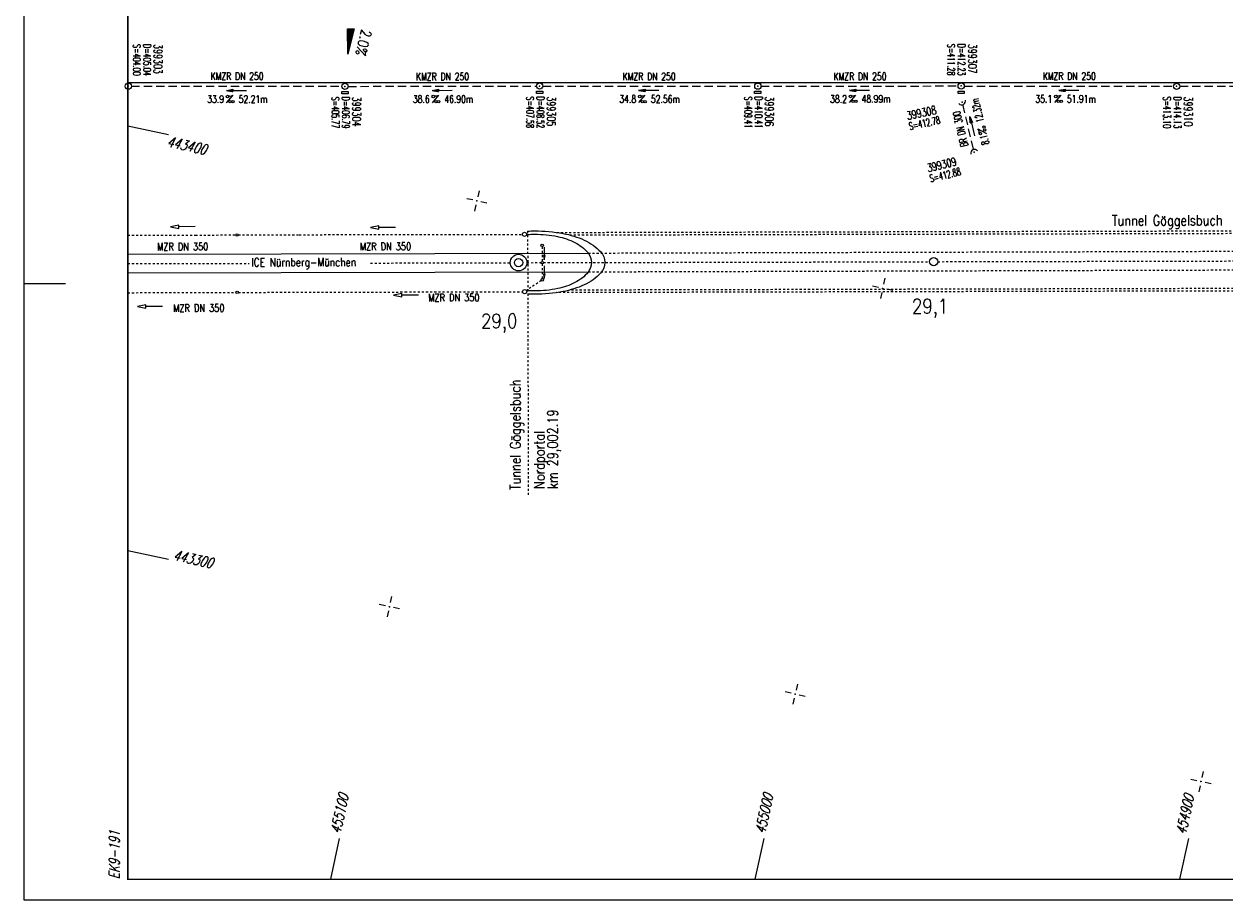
# Model space of a CAD drawing. Extents: x 0 to 1135, y 0 to 420.
# Tile 1 of 32: x 0 to 289, y 0 to 211. Entities that reach past the tile are written whole.
import ezdxf
from ezdxf.enums import TextEntityAlignment as Align

# ---------------------------------------------------------------- set-up
doc = ezdxf.new("R2010")
doc.units = 0
doc.header["$LTSCALE"] = 2
doc.header["$MEASUREMENT"] = 0
for name, pattern in [('ACAD_ISO03W100', [0.5, 0.25, -0.25]), ('ACAD_ISO05W100', [0.5, 0.25, -0.25]), ('AUSGEZOGEN', [0]), ('GESTRICH-X2', [1.5, 1, -0.5]), ('PUNKTX2', [0.5, 0.25, -0.25])]:
    doc.linetypes.add(name, pattern=pattern)
doc.layers.get('0').update_dxf_attribs({"linetype": 'AUSGEZOGEN'})
for name, color, linetype in [('Bahnachse', 7, 'CONTINUOUS'), ('Beschriftung', 15, 'CONTINUOUS'), ('FBR', 8, 'CONTINUOUS'), ('GEF', 1, 'AUSGEZOGEN'), ('Gleisachsen', 7, 'CONTINUOUS'), ('KANAL', 7, 'GESTRICH-X2'), ('NETZ', 250, 'CONTINUOUS'), ('PFEIL', 7, 'CONTINUOUS'), ('RAHMEN', 250, 'AUSGEZOGEN'), ('SCHACHTNR', 6, 'CONTINUOUS'), ('SCHRIFT', 7, 'CONTINUOUS'), ('SCHSYMBOL', 7, 'CONTINUOUS'), ('TEXTO', 4, 'CONTINUOUS'), ('TEXTU', 4, 'CONTINUOUS'), ('Tiefenentwaesserung', 15, 'CONTINUOUS'), ('TUNNEL', 15, 'CONTINUOUS')]:
    doc.layers.add(name, color=color, linetype=linetype)
doc.styles.add('ROMANS', font='romans.shx', dxfattribs={"width": 0.8})

# ---------------------------------------------------------------- blocks, each defined once
blk = doc.blocks.new('IKR')
at = {"color": 0}
for p, q in [((-2.5, 0), (-1, 0)), ((0, 1), (0, 2.5)), ((1, 0), (2.5, 0)), ((0, -2.5), (0, -1))]:
    blk.add_line(p, q, dxfattribs=at)
blk.add_circle((0, 0), 0.05, dxfattribs=at)
blk.add_point((0, 0), dxfattribs=at)
blk = doc.blocks.new('GST')
at = {"color": 0}
blk.add_circle((0, 0), 0.75, dxfattribs=at)
blk.add_point((0, 0), dxfattribs=at)
blk = doc.blocks.new('10')
blk.add_blockref('GST', (0, 0))
blk = doc.blocks.new('42')
at = {"color": 0}
blk.add_arc((-0.02, -0.31), 0.91, 12.5363, 167.4637, dxfattribs=at)
blk.add_point((0, 0), dxfattribs=at)
blk = doc.blocks.new('PROM')
blk.add_line((1.57, 1.82), (0.02, 0.02))
for centre, radius in [((0.32, 1.51), 0.317), ((0.94, 0.29), 0.283), ((1.64, 0.29), 0.283)]:
    blk.add_circle(centre, radius)
blk.add_arc((0.99, 2.68), 1.03, 239.1414, 303.3549)
blk = doc.blocks.new('PFEIL2')
at = {"color": 0}
for p, q in [((0.88, 0), (-2.4, -0.01)), ((0.88, -0.27), (0.88, 0.28)), ((0.88, 0.28), (2.43, 0.01)), ((0.91, 0.27), (0.88, 0.26)), ((0.97, 0.26), (0.88, 0.25)), ((1.02, 0.25), (0.88, 0.23)), ((1.07, 0.24), (0.88, 0.21)), ((1.13, 0.23), (0.88, 0.19)), ((1.18, 0.22), (0.88, 0.17)), ((1.24, 0.21), (0.88, 0.15)), ((1.29, 0.21), (0.88, 0.14)), ((1.34, 0.2), (0.88, 0.12)), ((1.4, 0.19), (0.88, 0.1)), ((1.45, 0.18), (0.88, 0.08)), ((1.51, 0.17), (0.88, 0.06)), ((1.56, 0.16), (0.88, 0.04)), ((1.61, 0.15), (0.88, 0.02)), ((1.67, 0.14), (0.88, 0.01)), ((1.72, 0.13), (0.88, -0.01)), ((1.78, 0.12), (0.88, -0.03)), ((1.83, 0.11), (0.88, -0.05)), ((1.88, 0.1), (0.88, -0.07)), ((1.94, 0.09), (0.88, -0.09)), ((2.05, 0.08), (0.88, -0.12)), ((1.99, 0.08), (0.88, -0.11)), ((2.1, 0.07), (0.88, -0.14)), ((2.15, 0.06), (0.88, -0.16)), ((2.21, 0.05), (0.88, -0.18)), ((2.26, 0.04), (0.88, -0.2)), ((2.32, 0.03), (0.88, -0.22)), ((2.37, 0.02), (0.88, -0.23)), ((2.42, 0.01), (0.88, -0.25)), ((2.43, 0.01), (0.88, -0.27))]:
    blk.add_line(p, q, dxfattribs=at)
blk = doc.blocks.new('17')
blk.add_lwpolyline([(-0.76, -1.22), (0.75, -1.22), (0.75, -1.8), (-0.76, -1.8)], close=True)
blk.add_blockref('GST', (0, 0))
blk = doc.blocks.new('*X16')
at = {"color": 0}
for p, q in [((725.83, 193.84), (727.44, 195.45)), ((725.83, 193.85), (727.43, 195.45)), ((725.83, 193.86), (727.42, 195.45)), ((725.83, 193.87), (727.41, 195.45)), ((725.83, 193.88), (727.4, 195.45)), ((725.83, 193.89), (727.39, 195.45)), ((725.83, 193.9), (727.38, 195.45)), ((725.83, 193.91), (727.37, 195.45)), ((725.83, 193.91), (727.37, 195.45)), ((725.83, 193.92), (727.36, 195.45)), ((725.83, 193.93), (727.35, 195.45)), ((725.83, 193.94), (727.34, 195.45)), ((725.83, 193.95), (727.33, 195.45)), ((725.83, 193.96), (727.32, 195.45)), ((725.83, 193.97), (727.31, 195.45)), ((725.83, 193.98), (727.3, 195.45)), ((725.83, 193.99), (727.29, 195.45)), ((725.83, 193.99), (727.29, 195.45)), ((725.83, 194), (727.28, 195.45)), ((725.83, 194.01), (727.27, 195.45)), ((725.83, 194.02), (727.26, 195.45)), ((725.83, 194.03), (727.25, 195.45)), ((725.83, 194.04), (727.24, 195.45)), ((725.83, 194.05), (727.23, 195.45)), ((725.83, 194.06), (727.22, 195.45)), ((725.83, 194.06), (727.21, 195.45)), ((725.83, 194.07), (727.21, 195.45)), ((725.83, 194.08), (727.2, 195.45)), ((725.83, 194.09), (727.19, 195.45)), ((725.83, 194.1), (727.18, 195.45)), ((725.83, 194.11), (727.17, 195.45)), ((725.83, 194.12), (727.16, 195.45)), ((725.83, 194.13), (727.15, 195.45)), ((725.83, 194.14), (727.14, 195.45)), ((725.83, 194.14), (727.14, 195.45)), ((725.83, 194.15), (727.13, 195.45)), ((725.83, 194.16), (727.12, 195.45)), ((725.83, 194.17), (727.11, 195.45)), ((725.83, 194.18), (727.1, 195.45)), ((725.83, 194.19), (727.09, 195.45)), ((725.83, 194.2), (727.08, 195.45)), ((725.83, 194.21), (727.07, 195.45)), ((725.83, 194.21), (727.06, 195.45)), ((725.83, 194.22), (727.06, 195.45)), ((725.83, 194.23), (727.05, 195.45)), ((725.83, 194.24), (727.04, 195.45)), ((725.83, 194.25), (727.03, 195.45)), ((725.83, 194.26), (727.02, 195.45)), ((725.83, 194.27), (727.01, 195.45)), ((725.83, 194.28), (727, 195.45)), ((725.83, 194.29), (726.99, 195.45)), ((725.83, 194.29), (726.99, 195.45)), ((725.83, 194.3), (726.98, 195.45)), ((725.83, 194.31), (726.97, 195.45)), ((725.83, 194.32), (726.96, 195.45)), ((725.83, 194.33), (726.95, 195.45)), ((725.83, 194.34), (726.94, 195.45)), ((725.83, 194.35), (726.93, 195.45)), ((725.83, 194.36), (726.92, 195.45)), ((725.83, 194.37), (726.91, 195.45)), ((725.83, 194.37), (726.91, 195.45)), ((725.83, 194.38), (726.9, 195.45)), ((725.83, 194.39), (726.89, 195.45)), ((725.83, 194.4), (726.88, 195.45)), ((725.83, 194.41), (726.87, 195.45)), ((725.83, 194.42), (726.86, 195.45)), ((725.83, 194.43), (726.85, 195.45)), ((725.83, 194.44), (726.84, 195.45)), ((725.83, 194.44), (726.83, 195.45)), ((725.83, 194.45), (726.83, 195.45)), ((725.83, 194.46), (726.82, 195.45)), ((725.83, 194.47), (726.81, 195.45)), ((725.83, 194.48), (726.8, 195.45)), ((725.83, 194.49), (726.79, 195.45)), ((725.83, 194.5), (726.78, 195.45)), ((725.83, 194.51), (726.77, 195.45)), ((725.83, 194.52), (726.76, 195.45)), ((725.83, 194.52), (726.76, 195.45)), ((725.83, 194.53), (726.75, 195.45)), ((725.83, 194.54), (726.74, 195.45)), ((725.83, 194.55), (726.73, 195.45)), ((725.83, 194.56), (726.72, 195.45)), ((725.83, 194.57), (726.71, 195.45)), ((725.83, 194.58), (726.7, 195.45)), ((725.83, 194.59), (726.69, 195.45)), ((725.83, 194.59), (726.68, 195.45)), ((725.83, 194.6), (726.68, 195.45)), ((725.83, 194.61), (726.67, 195.45)), ((725.83, 194.62), (726.66, 195.45)), ((725.83, 194.63), (726.65, 195.45)), ((725.83, 194.64), (726.64, 195.45)), ((725.83, 194.65), (726.63, 195.45)), ((725.83, 194.66), (726.62, 195.45)), ((725.83, 194.67), (726.61, 195.45)), ((725.83, 194.67), (726.61, 195.45)), ((725.83, 194.68), (726.6, 195.45)), ((725.83, 194.69), (726.59, 195.45)), ((725.83, 194.7), (726.58, 195.45)), ((725.83, 194.71), (726.57, 195.45)), ((725.83, 194.72), (726.56, 195.45)), ((725.83, 194.73), (726.55, 195.45)), ((725.83, 194.74), (726.54, 195.45)), ((725.83, 194.75), (726.53, 195.45)), ((725.83, 194.75), (726.53, 195.45)), ((725.83, 194.76), (726.52, 195.45)), ((725.83, 194.77), (726.51, 195.45)), ((725.83, 194.78), (726.5, 195.45)), ((725.83, 194.79), (726.49, 195.45)), ((725.83, 194.8), (726.48, 195.45)), ((725.83, 194.81), (726.47, 195.45)), ((725.83, 194.82), (726.46, 195.45)), ((725.83, 194.82), (726.45, 195.45)), ((725.83, 194.83), (726.45, 195.45)), ((725.83, 194.84), (726.44, 195.45)), ((725.83, 194.85), (726.43, 195.45)), ((725.83, 194.86), (726.42, 195.45)), ((725.83, 194.87), (726.41, 195.45)), ((725.83, 194.88), (726.4, 195.45)), ((725.83, 194.89), (726.39, 195.45)), ((725.83, 194.9), (726.38, 195.45)), ((725.83, 194.9), (726.38, 195.45)), ((725.83, 194.91), (726.37, 195.45)), ((725.83, 194.92), (726.36, 195.45)), ((725.83, 194.93), (726.35, 195.45)), ((725.83, 194.94), (726.34, 195.45)), ((725.83, 194.95), (726.33, 195.45)), ((725.83, 194.96), (726.32, 195.45)), ((725.83, 194.97), (726.31, 195.45)), ((725.83, 194.98), (726.3, 195.45)), ((725.83, 194.98), (726.3, 195.45)), ((725.83, 194.99), (726.29, 195.45)), ((725.83, 195), (726.28, 195.45)), ((725.83, 195.01), (726.27, 195.45)), ((725.83, 195.02), (726.26, 195.45)), ((725.83, 195.03), (726.25, 195.45)), ((725.83, 195.04), (726.24, 195.45)), ((725.83, 195.05), (726.23, 195.45)), ((725.83, 195.05), (726.22, 195.45)), ((725.83, 195.06), (726.22, 195.45)), ((725.83, 195.07), (726.21, 195.45)), ((725.83, 195.08), (726.2, 195.45)), ((725.83, 195.09), (726.19, 195.45)), ((725.83, 195.1), (726.18, 195.45)), ((725.83, 195.11), (726.17, 195.45)), ((725.83, 195.12), (726.16, 195.45)), ((725.83, 195.13), (726.15, 195.45)), ((725.83, 195.13), (726.15, 195.45)), ((725.83, 195.14), (726.14, 195.45)), ((725.83, 195.15), (726.13, 195.45)), ((725.83, 195.16), (726.12, 195.45)), ((725.83, 195.17), (726.11, 195.45)), ((725.83, 195.18), (726.1, 195.45)), ((725.83, 195.19), (726.09, 195.45)), ((725.83, 195.2), (726.08, 195.45)), ((725.83, 195.2), (726.07, 195.45)), ((725.83, 195.21), (726.07, 195.45)), ((725.83, 195.22), (726.06, 195.45)), ((725.83, 195.23), (726.05, 195.45)), ((725.83, 195.24), (726.04, 195.45)), ((725.83, 195.25), (726.03, 195.45)), ((725.83, 195.26), (726.02, 195.45)), ((725.83, 195.27), (726.01, 195.45)), ((725.83, 195.28), (726, 195.45)), ((725.83, 195.28), (726, 195.45)), ((725.83, 195.29), (725.99, 195.45)), ((725.83, 195.3), (725.98, 195.45)), ((725.83, 195.31), (725.97, 195.45)), ((725.83, 195.32), (725.96, 195.45)), ((725.83, 195.33), (725.95, 195.45)), ((725.83, 195.34), (725.94, 195.45)), ((725.83, 195.35), (725.93, 195.45)), ((725.83, 195.36), (725.92, 195.45)), ((725.83, 195.36), (725.92, 195.45)), ((725.83, 195.37), (725.91, 195.45)), ((725.83, 195.38), (725.9, 195.45)), ((725.83, 195.39), (725.89, 195.45)), ((725.83, 195.4), (725.88, 195.45)), ((725.83, 195.41), (725.87, 195.45)), ((725.83, 195.42), (725.86, 195.45)), ((725.83, 195.43), (725.85, 195.45)), ((725.83, 195.43), (725.84, 195.45)), ((725.83, 195.44), (725.84, 195.45)), ((725.83, 193.83), (727.43, 195.43)), ((725.83, 193.82), (727.43, 195.42)), ((725.83, 193.81), (727.43, 195.41)), ((725.83, 193.8), (727.42, 195.4)), ((725.83, 193.79), (727.42, 195.38)), ((725.83, 193.78), (727.42, 195.37)), ((725.83, 193.77), (727.41, 195.36)), ((725.83, 193.76), (727.41, 195.35)), ((725.83, 193.76), (727.41, 195.34)), ((725.83, 193.75), (727.4, 195.32)), ((725.83, 193.74), (727.4, 195.31)), ((725.83, 193.73), (727.4, 195.3)), ((725.83, 193.72), (727.4, 195.29)), ((725.83, 193.71), (727.39, 195.28)), ((725.83, 193.7), (727.39, 195.26)), ((725.83, 193.69), (727.39, 195.25)), ((725.83, 193.68), (727.38, 195.24)), ((725.83, 193.68), (727.38, 195.23)), ((725.83, 193.67), (727.38, 195.22)), ((725.83, 193.66), (727.37, 195.2)), ((725.83, 193.65), (727.37, 195.19)), ((725.83, 193.64), (727.37, 195.18)), ((725.83, 193.63), (727.36, 195.17)), ((725.83, 193.62), (727.36, 195.16)), ((725.83, 193.61), (727.36, 195.14)), ((725.83, 193.61), (727.35, 195.13)), ((725.83, 193.6), (727.35, 195.12)), ((725.83, 193.59), (727.35, 195.11)), ((725.83, 193.58), (727.34, 195.1)), ((725.83, 193.57), (727.34, 195.08)), ((725.83, 193.56), (727.34, 195.07)), ((725.83, 193.55), (727.34, 195.06)), ((725.83, 193.54), (727.33, 195.05)), ((725.83, 193.53), (727.33, 195.04)), ((725.83, 193.53), (727.33, 195.02)), ((725.83, 193.52), (727.32, 195.01)), ((725.83, 193.51), (727.32, 195)), ((725.83, 193.5), (727.32, 194.99)), ((725.83, 193.49), (727.31, 194.98)), ((725.83, 193.48), (727.31, 194.96)), ((725.83, 193.47), (727.31, 194.95)), ((725.83, 193.46), (727.3, 194.94)), ((725.83, 193.45), (727.3, 194.93)), ((725.83, 193.45), (727.3, 194.92)), ((725.83, 193.44), (727.29, 194.91)), ((725.83, 193.43), (727.29, 194.89)), ((725.83, 193.42), (727.29, 194.88)), ((725.83, 193.41), (727.29, 194.87)), ((725.83, 193.4), (727.28, 194.86)), ((725.83, 193.39), (727.28, 194.85)), ((725.83, 193.38), (727.28, 194.83)), ((725.83, 193.38), (727.27, 194.82)), ((725.83, 193.37), (727.27, 194.81)), ((725.83, 193.36), (727.27, 194.8)), ((725.83, 193.35), (727.26, 194.79)), ((725.83, 193.34), (727.26, 194.77)), ((725.83, 193.33), (727.26, 194.76)), ((725.83, 193.32), (727.25, 194.75)), ((725.83, 193.31), (727.25, 194.74)), ((725.83, 193.3), (727.25, 194.73)), ((725.83, 193.3), (727.24, 194.71)), ((725.83, 193.29), (727.24, 194.7)), ((725.83, 193.28), (727.24, 194.69)), ((725.83, 193.27), (727.23, 194.68)), ((725.83, 193.26), (727.23, 194.67)), ((725.83, 193.25), (727.23, 194.65)), ((725.83, 193.24), (727.23, 194.64)), ((725.83, 193.23), (727.22, 194.63)), ((725.83, 193.22), (727.22, 194.62)), ((725.83, 193.22), (727.22, 194.61)), ((725.83, 193.21), (727.21, 194.59)), ((725.83, 193.2), (727.21, 194.58)), ((725.83, 193.19), (727.21, 194.57)), ((725.83, 193.18), (727.2, 194.56)), ((725.83, 193.17), (727.2, 194.55)), ((725.83, 193.16), (727.2, 194.53)), ((725.83, 193.15), (727.19, 194.52)), ((725.83, 193.15), (727.19, 194.51)), ((725.83, 193.14), (727.19, 194.5)), ((725.83, 193.13), (727.18, 194.49)), ((725.83, 193.12), (727.18, 194.47)), ((725.83, 193.11), (727.18, 194.46)), ((725.83, 193.1), (727.17, 194.45)), ((725.83, 193.09), (727.17, 194.44)), ((725.83, 193.08), (727.17, 194.43)), ((725.83, 193.07), (727.17, 194.41)), ((725.83, 193.07), (727.16, 194.4)), ((725.83, 193.06), (727.16, 194.39)), ((725.83, 193.05), (727.16, 194.38)), ((725.83, 193.04), (727.15, 194.37)), ((725.83, 193.03), (727.15, 194.35)), ((725.83, 193.02), (727.15, 194.34)), ((725.83, 193.01), (727.14, 194.33)), ((725.83, 193), (727.14, 194.32)), ((725.83, 193), (727.14, 194.31)), ((725.83, 192.99), (727.13, 194.29)), ((725.83, 192.98), (727.13, 194.28)), ((725.83, 192.97), (727.13, 194.27)), ((725.83, 192.96), (727.12, 194.26)), ((725.83, 192.95), (727.12, 194.25)), ((725.83, 192.94), (727.12, 194.23)), ((725.83, 192.93), (727.11, 194.22)), ((725.83, 192.92), (727.11, 194.21)), ((725.83, 192.92), (727.11, 194.2)), ((725.83, 192.91), (727.11, 194.19)), ((725.83, 192.9), (727.1, 194.17)), ((725.83, 192.89), (727.1, 194.16)), ((725.83, 192.88), (727.1, 194.15)), ((725.83, 192.87), (727.09, 194.14)), ((725.83, 192.86), (727.09, 194.13)), ((725.83, 192.85), (727.09, 194.11)), ((725.83, 192.84), (727.08, 194.1)), ((725.83, 192.84), (727.08, 194.09)), ((725.83, 192.83), (727.08, 194.08)), ((725.83, 192.82), (727.07, 194.07)), ((725.83, 192.81), (727.07, 194.05)), ((725.83, 192.8), (727.07, 194.04)), ((725.83, 192.79), (727.06, 194.03)), ((725.83, 192.78), (727.06, 194.02)), ((725.83, 192.77), (727.06, 194.01)), ((725.83, 192.77), (727.05, 193.99)), ((725.83, 192.76), (727.05, 193.98)), ((725.83, 192.75), (727.05, 193.97)), ((725.83, 192.74), (727.05, 193.96)), ((725.83, 192.73), (727.04, 193.95)), ((725.83, 192.72), (727.04, 193.93)), ((725.83, 192.71), (727.04, 193.92)), ((725.83, 192.7), (727.03, 193.91)), ((725.83, 192.69), (727.03, 193.9)), ((725.83, 192.69), (727.03, 193.89)), ((725.83, 192.68), (727.02, 193.87)), ((725.83, 192.67), (727.02, 193.86)), ((725.83, 192.66), (727.02, 193.85)), ((725.83, 192.65), (727.01, 193.84)), ((725.83, 192.64), (727.01, 193.83)), ((725.83, 192.63), (727.01, 193.81)), ((725.83, 192.62), (727, 193.8)), ((725.83, 192.62), (727, 193.79)), ((725.83, 192.61), (727, 193.78)), ((725.83, 192.6), (726.99, 193.77)), ((725.83, 192.59), (726.99, 193.75)), ((725.83, 192.58), (726.99, 193.74)), ((725.83, 192.57), (726.99, 193.73)), ((725.83, 192.56), (726.98, 193.72)), ((725.83, 192.55), (726.98, 193.71)), ((725.83, 192.54), (726.98, 193.69)), ((725.83, 192.54), (726.97, 193.68)), ((725.83, 192.53), (726.97, 193.67)), ((725.83, 192.52), (726.97, 193.66)), ((725.83, 192.51), (726.96, 193.65)), ((725.83, 192.5), (726.96, 193.63)), ((725.83, 192.49), (726.96, 193.62)), ((725.83, 192.48), (726.95, 193.61)), ((725.83, 192.47), (726.95, 193.6)), ((725.83, 192.46), (726.95, 193.59)), ((725.83, 192.46), (726.94, 193.57)), ((725.83, 192.45), (726.94, 193.56)), ((725.83, 192.44), (726.94, 193.55)), ((725.83, 192.43), (726.94, 193.54)), ((725.83, 192.42), (726.93, 193.53)), ((725.83, 192.41), (726.93, 193.51)), ((725.83, 192.4), (726.93, 193.5)), ((725.83, 192.39), (726.92, 193.49)), ((725.83, 192.39), (726.92, 193.48)), ((725.83, 192.38), (726.92, 193.47)), ((725.83, 192.37), (726.91, 193.45)), ((725.83, 192.36), (726.91, 193.44)), ((725.83, 192.35), (726.91, 193.43)), ((725.83, 192.34), (726.9, 193.42)), ((725.83, 192.33), (726.9, 193.41)), ((725.83, 192.32), (726.9, 193.39)), ((725.83, 192.31), (726.89, 193.38)), ((725.83, 192.31), (726.89, 193.37)), ((725.83, 192.3), (726.89, 193.36)), ((725.83, 192.29), (726.88, 193.35)), ((725.83, 192.28), (726.88, 193.33)), ((725.83, 192.27), (726.88, 193.32)), ((725.83, 192.26), (726.88, 193.31)), ((725.83, 192.25), (726.87, 193.3)), ((725.83, 192.24), (726.87, 193.29)), ((725.83, 192.24), (726.87, 193.27)), ((725.83, 192.23), (726.86, 193.26)), ((725.83, 192.22), (726.86, 193.25)), ((725.83, 192.21), (726.86, 193.24)), ((725.83, 192.2), (726.85, 193.23)), ((725.83, 192.19), (726.85, 193.21)), ((725.83, 192.18), (726.85, 193.2)), ((725.83, 192.17), (726.84, 193.19)), ((725.83, 192.16), (726.84, 193.18)), ((725.83, 192.16), (726.84, 193.17)), ((725.83, 192.15), (726.83, 193.15)), ((725.83, 192.14), (726.83, 193.14)), ((725.83, 192.13), (726.83, 193.13)), ((725.83, 192.12), (726.82, 193.12)), ((725.83, 192.11), (726.82, 193.11)), ((725.83, 192.1), (726.82, 193.09)), ((725.83, 192.09), (726.82, 193.08)), ((725.83, 192.08), (726.81, 193.07)), ((725.83, 192.08), (726.81, 193.06)), ((725.83, 192.07), (726.81, 193.05)), ((725.83, 192.06), (726.8, 193.03)), ((725.83, 192.05), (726.8, 193.02)), ((725.83, 192.04), (726.8, 193.01)), ((725.83, 192.03), (726.79, 193)), ((725.83, 192.02), (726.79, 192.99)), ((725.83, 192.01), (726.79, 192.97)), ((725.83, 192.01), (726.78, 192.96)), ((725.83, 192), (726.78, 192.95)), ((725.83, 191.99), (726.78, 192.94)), ((725.83, 191.98), (726.77, 192.93)), ((725.83, 191.97), (726.77, 192.91)), ((725.83, 191.96), (726.77, 192.9)), ((725.83, 191.95), (726.76, 192.89)), ((725.83, 191.94), (726.76, 192.88)), ((725.83, 191.93), (726.76, 192.87)), ((725.83, 191.93), (726.76, 192.85)), ((725.83, 191.92), (726.75, 192.84)), ((725.83, 191.91), (726.75, 192.83)), ((725.83, 191.9), (726.75, 192.82)), ((725.83, 191.89), (726.74, 192.81)), ((725.83, 191.88), (726.74, 192.79)), ((725.83, 191.87), (726.74, 192.78)), ((725.83, 191.86), (726.73, 192.77)), ((725.83, 191.85), (726.73, 192.76)), ((725.83, 191.85), (726.73, 192.75)), ((725.83, 191.84), (726.72, 192.73)), ((725.83, 191.83), (726.72, 192.72)), ((725.83, 191.82), (726.72, 192.71)), ((725.83, 191.81), (726.71, 192.7)), ((725.83, 191.8), (726.71, 192.69)), ((725.83, 191.79), (726.71, 192.67)), ((725.83, 191.78), (726.7, 192.66)), ((725.83, 191.78), (726.7, 192.65)), ((725.83, 191.77), (726.7, 192.64)), ((725.83, 191.76), (726.7, 192.63)), ((725.83, 191.75), (726.69, 192.61)), ((725.83, 191.74), (726.69, 192.6)), ((725.83, 191.73), (726.69, 192.59)), ((725.83, 191.72), (726.68, 192.58)), ((725.83, 191.71), (726.68, 192.57)), ((725.83, 191.7), (726.68, 192.55)), ((725.83, 191.7), (726.67, 192.54)), ((725.83, 191.69), (726.67, 192.53)), ((725.83, 191.68), (726.67, 192.52)), ((725.83, 191.67), (726.66, 192.51)), ((725.83, 191.66), (726.66, 192.49)), ((725.83, 191.65), (726.66, 192.48)), ((725.83, 191.64), (726.65, 192.47)), ((725.83, 191.63), (726.65, 192.46)), ((725.83, 191.63), (726.65, 192.45)), ((725.83, 191.62), (726.64, 192.43)), ((725.83, 191.61), (726.64, 192.42)), ((725.83, 191.6), (726.64, 192.41)), ((725.83, 191.59), (726.64, 192.4)), ((725.83, 191.58), (726.63, 192.39)), ((725.83, 191.57), (726.63, 192.37)), ((725.83, 191.56), (726.63, 192.36)), ((725.83, 191.55), (726.62, 192.35)), ((725.83, 191.55), (726.62, 192.34)), ((725.83, 191.54), (726.62, 192.33)), ((725.83, 191.53), (726.61, 192.31)), ((725.83, 191.52), (726.61, 192.3)), ((725.83, 191.51), (726.61, 192.29)), ((725.83, 191.5), (726.6, 192.28)), ((725.83, 191.49), (726.6, 192.27)), ((725.83, 191.48), (726.6, 192.25)), ((725.83, 191.47), (726.59, 192.24)), ((725.83, 191.47), (726.59, 192.23)), ((725.83, 191.46), (726.59, 192.22)), ((725.83, 191.45), (726.59, 192.21)), ((725.83, 191.44), (726.58, 192.19)), ((725.83, 191.43), (726.58, 192.18)), ((725.83, 191.42), (726.58, 192.17)), ((725.83, 191.41), (726.57, 192.16)), ((725.83, 191.4), (726.57, 192.15)), ((725.83, 191.4), (726.57, 192.13)), ((725.83, 191.39), (726.56, 192.12)), ((725.83, 191.38), (726.56, 192.11)), ((725.83, 191.37), (726.56, 192.1)), ((725.83, 191.36), (726.55, 192.09)), ((725.83, 191.35), (726.55, 192.07)), ((725.83, 191.34), (726.55, 192.06)), ((725.83, 191.33), (726.54, 192.05)), ((725.83, 191.32), (726.54, 192.04)), ((725.83, 191.32), (726.54, 192.03)), ((725.83, 191.31), (726.53, 192.01)), ((725.83, 191.3), (726.53, 192)), ((725.83, 191.29), (726.53, 191.99)), ((725.83, 191.28), (726.53, 191.98)), ((725.83, 191.27), (726.52, 191.97)), ((725.83, 191.26), (726.52, 191.95)), ((725.83, 191.25), (726.52, 191.94)), ((725.83, 191.25), (726.51, 191.93)), ((725.83, 191.24), (726.51, 191.92)), ((725.83, 191.23), (726.51, 191.91)), ((725.83, 191.22), (726.5, 191.89)), ((725.83, 191.21), (726.5, 191.88)), ((725.83, 191.2), (726.5, 191.87)), ((725.83, 191.19), (726.49, 191.86)), ((725.83, 191.18), (726.49, 191.85)), ((725.83, 191.17), (726.49, 191.84)), ((725.83, 191.17), (726.48, 191.82)), ((725.83, 191.16), (726.48, 191.81)), ((725.83, 191.15), (726.48, 191.8)), ((725.83, 191.14), (726.47, 191.79)), ((725.83, 191.13), (726.47, 191.78)), ((725.83, 191.12), (726.47, 191.76)), ((725.83, 191.11), (726.47, 191.75)), ((725.83, 191.1), (726.46, 191.74)), ((725.83, 191.09), (726.46, 191.73)), ((725.83, 191.09), (726.46, 191.72)), ((725.83, 191.08), (726.45, 191.7)), ((725.83, 191.07), (726.45, 191.69)), ((725.83, 191.06), (726.45, 191.68)), ((725.83, 191.05), (726.44, 191.67)), ((725.83, 191.04), (726.44, 191.66)), ((725.83, 191.03), (726.44, 191.64)), ((725.83, 191.02), (726.43, 191.63)), ((725.83, 191.02), (726.43, 191.62)), ((725.83, 191.01), (726.43, 191.61)), ((725.83, 191), (726.42, 191.6)), ((725.83, 190.99), (726.42, 191.58)), ((725.83, 190.98), (726.42, 191.57)), ((725.83, 190.97), (726.41, 191.56)), ((725.83, 190.96), (726.41, 191.55)), ((725.83, 190.95), (726.41, 191.54)), ((725.83, 190.94), (726.41, 191.52)), ((725.83, 190.94), (726.4, 191.51)), ((725.83, 190.93), (726.4, 191.5)), ((725.83, 190.92), (726.4, 191.49)), ((725.83, 190.91), (726.39, 191.48)), ((725.83, 190.9), (726.39, 191.46)), ((725.83, 190.89), (726.39, 191.45)), ((725.83, 190.88), (726.38, 191.44)), ((725.83, 190.87), (726.38, 191.43)), ((725.83, 190.87), (726.38, 191.42)), ((725.83, 190.86), (726.37, 191.4)), ((725.83, 190.85), (726.37, 191.39)), ((725.83, 190.84), (726.37, 191.38)), ((725.83, 190.83), (726.36, 191.37)), ((725.83, 190.82), (726.36, 191.36)), ((725.83, 190.81), (726.36, 191.34)), ((725.83, 190.8), (726.35, 191.33)), ((725.83, 190.79), (726.35, 191.32)), ((725.83, 190.79), (726.35, 191.31)), ((725.83, 190.78), (726.35, 191.3)), ((725.83, 190.77), (726.34, 191.28)), ((725.83, 190.76), (726.34, 191.27)), ((725.83, 190.75), (726.34, 191.26)), ((725.83, 190.74), (726.33, 191.25)), ((725.83, 190.73), (726.33, 191.24)), ((725.83, 190.72), (726.33, 191.22)), ((725.83, 190.71), (726.32, 191.21)), ((725.83, 190.71), (726.32, 191.2)), ((725.83, 190.7), (726.32, 191.19)), ((725.83, 190.69), (726.31, 191.18)), ((725.83, 190.68), (726.31, 191.16)), ((725.83, 190.67), (726.31, 191.15)), ((725.83, 190.66), (726.3, 191.14)), ((725.83, 190.65), (726.3, 191.13)), ((725.83, 190.64), (726.3, 191.12)), ((725.83, 190.64), (726.29, 191.1)), ((725.83, 190.63), (726.29, 191.09)), ((725.83, 190.62), (726.29, 191.08)), ((725.83, 190.61), (726.29, 191.07)), ((725.83, 190.6), (726.28, 191.06)), ((725.83, 190.59), (726.28, 191.04)), ((725.83, 190.58), (726.28, 191.03)), ((725.83, 190.57), (726.27, 191.02)), ((725.83, 190.56), (726.27, 191.01)), ((725.83, 190.56), (726.27, 191)), ((725.83, 190.55), (726.26, 190.98)), ((725.83, 190.54), (726.26, 190.97)), ((725.83, 190.53), (726.26, 190.96)), ((725.83, 190.52), (726.25, 190.95)), ((725.83, 190.51), (726.25, 190.94)), ((725.83, 190.5), (726.25, 190.92)), ((725.83, 190.49), (726.24, 190.91)), ((725.83, 190.48), (726.24, 190.9)), ((725.83, 190.48), (726.24, 190.89)), ((725.83, 190.47), (726.24, 190.88)), ((725.83, 190.46), (726.23, 190.86)), ((725.83, 190.45), (726.23, 190.85)), ((725.83, 190.44), (726.23, 190.84)), ((725.83, 190.43), (726.22, 190.83)), ((725.83, 190.42), (726.22, 190.82)), ((725.83, 190.41), (726.22, 190.8)), ((725.83, 190.41), (726.21, 190.79)), ((725.83, 190.4), (726.21, 190.78)), ((725.83, 190.39), (726.21, 190.77)), ((725.83, 190.38), (726.2, 190.76)), ((725.83, 190.37), (726.2, 190.74)), ((725.83, 190.36), (726.2, 190.73)), ((725.83, 190.35), (726.19, 190.72)), ((725.83, 190.34), (726.19, 190.71)), ((725.83, 190.33), (726.19, 190.7)), ((725.83, 190.33), (726.18, 190.68)), ((725.83, 190.32), (726.18, 190.67)), ((725.83, 190.31), (726.18, 190.66)), ((725.83, 190.3), (726.18, 190.65)), ((725.83, 190.29), (726.17, 190.64)), ((725.83, 190.28), (726.17, 190.62)), ((725.83, 190.27), (726.17, 190.61)), ((725.83, 190.26), (726.16, 190.6)), ((725.83, 190.26), (726.16, 190.59)), ((725.83, 190.25), (726.16, 190.58)), ((725.83, 190.24), (726.15, 190.56)), ((725.83, 190.23), (726.15, 190.55)), ((725.83, 190.22), (726.15, 190.54)), ((725.83, 190.21), (726.14, 190.53)), ((725.83, 190.2), (726.14, 190.52)), ((725.83, 190.19), (726.14, 190.5)), ((725.83, 190.18), (726.13, 190.49)), ((725.83, 190.18), (726.13, 190.48)), ((725.83, 190.17), (726.13, 190.47)), ((725.83, 190.16), (726.12, 190.46)), ((725.83, 190.15), (726.12, 190.44)), ((725.83, 190.14), (726.12, 190.43)), ((725.83, 190.13), (726.12, 190.42)), ((725.83, 190.12), (726.11, 190.41)), ((725.83, 190.11), (726.11, 190.4)), ((725.83, 190.1), (726.11, 190.38)), ((725.83, 190.1), (726.1, 190.37)), ((725.83, 190.09), (726.1, 190.36)), ((725.83, 190.08), (726.1, 190.35)), ((725.83, 190.07), (726.09, 190.34)), ((725.83, 190.06), (726.09, 190.32)), ((725.83, 190.05), (726.09, 190.31)), ((725.83, 190.04), (726.08, 190.3)), ((725.83, 190.03), (726.08, 190.29)), ((725.83, 190.03), (726.08, 190.28)), ((725.83, 190.02), (726.07, 190.26)), ((725.83, 190.01), (726.07, 190.25)), ((725.83, 190), (726.07, 190.24)), ((725.83, 189.99), (726.06, 190.23)), ((725.83, 189.98), (726.06, 190.22)), ((725.83, 189.97), (726.06, 190.2)), ((725.83, 189.96), (726.06, 190.19)), ((725.83, 189.95), (726.05, 190.18)), ((725.83, 189.95), (726.05, 190.17)), ((725.83, 189.94), (726.05, 190.16)), ((725.83, 189.93), (726.04, 190.14)), ((725.83, 189.92), (726.04, 190.13)), ((725.83, 189.91), (726.04, 190.12)), ((725.83, 189.9), (726.03, 190.11)), ((725.83, 189.89), (726.03, 190.1)), ((725.83, 189.88), (726.03, 190.08)), ((725.83, 189.88), (726.02, 190.07)), ((725.83, 189.87), (726.02, 190.06)), ((725.83, 189.86), (726.02, 190.05)), ((725.83, 189.85), (726.01, 190.04)), ((725.83, 189.84), (726.01, 190.02)), ((725.83, 189.83), (726.01, 190.01)), ((725.83, 189.82), (726, 190)), ((725.83, 189.81), (726, 189.99)), ((725.83, 189.8), (726, 189.98)), ((725.83, 189.8), (726, 189.96)), ((725.83, 189.79), (725.99, 189.95)), ((725.83, 189.78), (725.99, 189.94)), ((725.83, 189.77), (725.99, 189.93)), ((725.83, 189.76), (725.98, 189.92)), ((725.83, 189.75), (725.98, 189.9)), ((725.83, 189.74), (725.98, 189.89)), ((725.83, 189.73), (725.97, 189.88)), ((725.83, 189.72), (725.97, 189.87)), ((725.83, 189.72), (725.97, 189.86)), ((725.83, 189.71), (725.96, 189.84)), ((725.83, 189.7), (725.96, 189.83)), ((725.83, 189.69), (725.96, 189.82)), ((725.83, 189.68), (725.95, 189.81)), ((725.83, 189.67), (725.95, 189.8)), ((725.83, 189.66), (725.95, 189.78)), ((725.83, 189.65), (725.94, 189.77)), ((725.83, 189.65), (725.94, 189.76)), ((725.83, 189.64), (725.94, 189.75)), ((725.83, 189.63), (725.94, 189.74)), ((725.83, 189.62), (725.93, 189.72)), ((725.83, 189.61), (725.93, 189.71)), ((725.83, 189.6), (725.93, 189.7)), ((725.83, 189.59), (725.92, 189.69)), ((725.83, 189.58), (725.92, 189.68)), ((725.83, 189.57), (725.92, 189.66)), ((725.83, 189.57), (725.91, 189.65)), ((725.83, 189.56), (725.91, 189.64)), ((725.83, 189.55), (725.91, 189.63)), ((725.83, 189.54), (725.9, 189.62)), ((725.83, 189.53), (725.9, 189.6)), ((725.83, 189.52), (725.9, 189.59)), ((725.83, 189.51), (725.89, 189.58)), ((725.83, 189.5), (725.89, 189.57)), ((725.83, 189.49), (725.89, 189.56)), ((725.83, 189.49), (725.89, 189.54)), ((725.83, 189.48), (725.88, 189.53)), ((725.83, 189.47), (725.88, 189.52)), ((725.83, 189.46), (725.88, 189.51)), ((725.83, 189.45), (725.87, 189.5)), ((725.83, 189.44), (725.87, 189.48)), ((725.83, 189.43), (725.87, 189.47)), ((725.83, 189.42), (725.86, 189.46)), ((725.83, 189.42), (725.86, 189.45)), ((725.83, 189.41), (725.86, 189.44)), ((725.83, 189.4), (725.85, 189.42)), ((725.83, 189.39), (725.85, 189.41)), ((725.83, 189.38), (725.85, 189.4)), ((725.83, 189.37), (725.84, 189.39)), ((725.83, 189.36), (725.84, 189.38)), ((725.83, 189.35), (725.84, 189.36)), ((725.83, 189.34), (725.83, 189.35)), ((725.83, 189.34), (725.83, 189.34))]:
    blk.add_line(p, q, dxfattribs=at)
blk = doc.blocks.new('GEF')
at = {"color": 0}
for p, q in [((0.01, 0.02), (0.01, 6.15)), ((1.62, 6.15), (0.01, 0.02)), ((0.01, 6.15), (1.62, 6.15))]:
    blk.add_line(p, q, dxfattribs=at)
blk.add_blockref('*X16', (-725.82, -189.3), dxfattribs=at)

msp = doc.modelspace()

# ---------------------------------------------------------------- linework, layer by layer
at = {"layer": 'Bahnachse', "linetype": 'ACAD_ISO05W100'}
for points in [[(25, 153.28), (54.23, 153.35)], [(83.49, 153.42), (117.15, 153.5)], [(121.15, 153.51), (218.15, 153.74)], [(220.15, 153.75), (313.35, 153.97)]]:
    msp.add_lwpolyline(points, dxfattribs=at)
at = {"layer": 'Bahnachse', "linetype": 'Continuous'}
for centre, radius in [((119.15, 153.52), 2), ((119.15, 153.52), 1), ((219.15, 153.76), 1)]:
    msp.add_circle(centre, radius, dxfattribs=at)
at = {"layer": 'Beschriftung', "linetype": 'PUNKTX2'}
msp.add_line((121.36, 146.05), (121.48, 97.62), dxfattribs=at)
at = {"layer": 'FBR'}
for points in [[(25, 196.88), (47.23, 196.88)], [(47.23, 196.88), (122.23, 196.88), (322.23, 196.88), (428.25, 196.88)]]:
    msp.add_lwpolyline(points, dxfattribs=at)
at = {"layer": 'Gleisachsen', "linetype": 'Continuous'}
for p, q in [((25, 155.53), (135.94, 155.8)), ((25, 151.03), (135.94, 151.3))]:
    msp.add_line(p, q, dxfattribs=at)
at = {"layer": 'Gleisachsen', "linetype": 'ACAD_ISO03W100'}
for points in [[(135.94, 155.82), (331.33, 156.38)], [(135.94, 151.31), (331.34, 151.88)]]:
    msp.add_lwpolyline(points, dxfattribs=at)
at = {"layer": 'KANAL'}
for p, q in [((25.85, 196.01), (76.58, 195.99)), ((78.08, 195.98), (123.46, 196.05)), ((124.96, 196.05), (176.04, 196.04)), ((177.54, 196.04), (225.02, 196.07)), ((226.52, 196.06), (276.92, 196.01)), ((278.42, 196), (324.11, 196.17)), ((228.72, 180.88), (226.22, 191.4))]:
    msp.add_line(p, q, dxfattribs=at)
at = {"layer": 'NETZ'}
for p, q in [((25.02, 186.51), (34.8, 184.4)), ((73.89, 5.02), (76, 14.8)), ((176.18, 5.02), (178.29, 14.8)), ((278.48, 5.02), (280.58, 14.8))]:
    msp.add_line(p, q, dxfattribs=at)
at = {"layer": 'RAHMEN'}
for p, q in [((0, 420), (0, 0)), ((0, 148.5), (10, 148.5)), ((25.02, 84.21), (34.8, 82.11)), ((0, 0), (950, 0))]:
    msp.add_line(p, q, dxfattribs=at)
at = {"layer": 'RAHMEN', "const_width": 0.35}
msp.add_lwpolyline([(25, 5), (1130, 5), (1130, 415), (25, 415), (25, 5)], dxfattribs=at)
at = {"layer": 'Tiefenentwaesserung', "linetype": 'Continuous'}
for points in [[(41.26, 162.19), (37.26, 162.18), (37.26, 162.58), (35.26, 162.18), (37.26, 161.78), (37.26, 162.18)], [(89.5, 161.99), (85.5, 161.98), (85.5, 162.38), (83.5, 161.97), (85.5, 161.58), (85.5, 161.98)], [(95.04, 145.72), (91.04, 145.71), (91.04, 146.11), (89.04, 145.7), (91.04, 145.31), (91.04, 145.71)], [(33.36, 142.97), (29.36, 142.96), (29.36, 143.36), (27.36, 142.95), (29.36, 142.56), (29.36, 142.96)]]:
    msp.add_lwpolyline(points, dxfattribs=at)
at = {"layer": 'Tiefenentwaesserung', "linetype": 'ACAD_ISO03W100'}
for points in [[(25, 160.12), (41.32, 160.16), (51.03, 160.19)], [(51.63, 160.19), (66.31, 160.24), (91.3, 160.31), (120.07, 160.33)], [(25, 146.28), (51.06, 146.35)], [(51.66, 146.35), (91.84, 146.45)], [(91.84, 146.46), (120.11, 146.52)]]:
    msp.add_lwpolyline(points, dxfattribs=at)
at = {"layer": 'Tiefenentwaesserung', "linetype": 'Continuous'}
for centre, radius in [((51.33, 160.19), 0.3), ((120.57, 160.33), 0.5), ((51.36, 146.35), 0.3), ((120.61, 146.52), 0.5)]:
    msp.add_circle(centre, radius, dxfattribs=at)
at = {"layer": 'TUNNEL', "linetype": 'ACAD_ISO03W100'}
for p, q in [((121.32, 161.12), (121.36, 145.94)), ((128.35, 160.79), (331.32, 161.28)), ((131.42, 160.19), (331.32, 160.68)), ((124.83, 157.37), (124.84, 153.82)), ((124.84, 153.22), (124.85, 149.67)), ((124.6, 149.2), (121.02, 146.8)), ((331.36, 146.78), (128.29, 146.29)), ((331.36, 147.38), (131.41, 146.89))]:
    msp.add_line(p, q, dxfattribs=at)
at = {"layer": 'TUNNEL', "linetype": 'Continuous'}
for points in [[(121.32, 161.12, -0.011256), (123, 161.16, -0.046246), (129.87, 160.54, -0.059868), (134.96, 158.95, -0.101426), (138.93, 156.09, -0.18777), (139.92, 153.57, -0.18777), (138.94, 151.04, -0.101426), (134.98, 148.16, -0.059868), (129.9, 146.55, -0.046246), (123.04, 145.9, -0.011246), (121.36, 145.94)], [(121.32, 160.3, -0.015358), (123, 160.36, -0.050998), (128.55, 159.81, -0.064845), (132.7, 158.38, -0.104156), (135.88, 155.87, -0.174963), (136.72, 153.56, -0.174963), (135.89, 151.24, -0.104156), (132.72, 148.71, -0.064845), (128.58, 147.27, -0.050998), (123.04, 146.69, -0.015347), (121.36, 146.73)]]:
    msp.add_lwpolyline(points, format="xyb", dxfattribs=at)
for points in [[(125.32, 157.22), (125.32, 155.22), (125.12, 155.22), (125.32, 154.22), (125.52, 155.22), (125.32, 155.22)], [(125.33, 152.72), (125.33, 150.72), (125.13, 150.72), (125.33, 149.72), (125.53, 150.72), (125.33, 150.72)]]:
    msp.add_lwpolyline(points, dxfattribs=at)
for centre in [(124.83, 157.67), (124.84, 153.52), (124.85, 149.37)]:
    msp.add_circle(centre, 0.3, dxfattribs=at)

# ---------------------------------------------------------------- block references
at = {"layer": 'GEF', "rotation": 0.5434572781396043}
msp.add_blockref('GEF', (77.97, 203.7), dxfattribs=at)
at = {"layer": 'NETZ', "rotation": 167.8412}
for p in [(109.09, 168.4), (206.85, 147.33), (88.03, 70.64), (185.78, 49.58), (283.54, 28.51)]:
    msp.add_blockref('IKR', p, dxfattribs=at)
at = {"layer": 'PFEIL'}
for p, rotation in [((51.22, 195), 179.9655655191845), ((100.77, 195.02), 180.0838655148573), ((150.5, 195.04), 179.9720655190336), ((201.27, 195.05), 180.0532655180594), ((251.72, 195.04), 179.9292655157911), ((228.44, 186.37), 103.3350655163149)]:
    msp.add_blockref('PFEIL2', p, dxfattribs=dict(at, rotation=rotation))
at = {"layer": 'SCHSYMBOL'}
for name, p, rotation in [('10', (25.11, 196.02), 359.9999655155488), ('17', (77.32, 195.98), 359.9999655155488), ('17', (124.22, 196.05), 359.9999655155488), ('17', (176.78, 196.03), 359.9999655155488), ('17', (225.77, 196.07), 359.9999655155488), ('10', (277.68, 196.01), 359.9999655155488), ('42', (226.04, 192.14), 209.1727039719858), ('42', (228.88, 180.15), 24.63870854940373)]:
    msp.add_blockref(name, p, dxfattribs=dict(at, rotation=rotation))
at = {"layer": 'TEXTU'}
for p, rotation in [((48.71, 192), 359.9655655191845), ((98.28, 192.01), 0.08386551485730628), ((148, 192.04), 359.9720655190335), ((198.78, 192.05), 0.05326551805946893), ((248.22, 192.05), 359.9292655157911), ((231.93, 184.63), 103.3350655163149)]:
    msp.add_blockref('PROM', p, dxfattribs=dict(at, rotation=rotation))

# ---------------------------------------------------------------- texts
at = {"layer": 'Bahnachse', "linetype": 'Continuous', "style": 'ROMANS', "width": 0.8334}
for s, oblique, p in [('29,1', 0, (213.91, 141.27)), ('29,0', 360, (110.11, 137.71))]:
    msp.add_text(s, height=3.5, rotation=0.1393, dxfattribs=dict(at, oblique=oblique)).set_placement(p)
at = {"layer": 'Beschriftung', "linetype": 'Continuous', "style": 'ROMANS', "oblique": 360, "width": 0.8}
for s, p in [('Tunnel Göggelsbuch', (119.64, 98.76)), ('km 29,002.19', (128.62, 99.04)), ('Nordportal', (125.42, 99.04))]:
    msp.add_text(s, height=2.5, rotation=90.1404, dxfattribs=at).set_placement(p)
at = {"layer": 'GEF', "style": 'ROMANS', "width": 0.8}
msp.add_text('2.0%%%', height=2.5, rotation=255.8114, dxfattribs=at).set_placement((81.35, 209.88))
at = {"layer": 'NETZ', "style": 'ROMANS', "oblique": 16.6, "width": 0.75}
for s, rotation, p in [('443400', 347.8412, (34.24, 181.51)), ('443300', 347.8412, (35.77, 81.9)), ('455100', 77.8412, (76.21, 15.77)), ('455000', 77.8412, (178.5, 15.77)), ('454900', 77.8412, (279.87, 15.59))]:
    msp.add_text(s, height=2.5, rotation=rotation, dxfattribs=at).set_placement(p)
at = {"layer": 'RAHMEN', "style": 'ROMANS', "oblique": 16.6, "width": 0.75}
msp.add_text('EK9-191', height=2.5, rotation=90, dxfattribs=at).set_placement((23, 5))
at = {"layer": 'SCHACHTNR', "style": 'ROMANS'}
for s, height, rotation, width, p in [('S=404.00', 1.8, 270, 0.6, (26.3, 206.15)), ('D=405.04', 1.8, 270, 0.6, (28.79, 206.16)), ('399303', 2, 270, 0.7, (31.29, 206.16)), ('S=411.28', 1.8, 270, 0.6, (222.48, 206.21)), ('D=412.23', 1.8, 270, 0.6, (224.97, 206.22)), ('399307', 2, 270, 0.7, (227.5, 206.22)), ('S=405.77', 1.8, 270, 0.6, (74.12, 193.48)), ('D=406.79', 1.8, 270, 0.6, (76.61, 193.49)), ('399304', 2, 270, 0.7, (79.11, 193.49)), ('S=407.58', 1.8, 270, 0.6, (121.03, 193.54)), ('D=408.52', 1.8, 270, 0.6, (123.52, 193.54)), ('399305', 2, 270, 0.7, (126.02, 193.55)), ('S=409.41', 1.8, 270, 0.6, (173.58, 193.53)), ('D=410.41', 1.8, 270, 0.6, (176.07, 193.54)), ('399306', 2, 270, 0.7, (178.57, 193.54)), ('399308', 2, 12.0631, 0.7, (212.9, 187.88)), ('S=413.10', 1.8, 270, 0.6, (274.46, 193.5)), ('D=414.13', 1.8, 270, 0.6, (276.99, 193.5)), ('399310', 2, 270, 0.7, (279.48, 193.51)), ('S=412.78', 1.8, 12.0631, 0.6, (213.39, 185.45)), ('399309', 2, 13.7035, 0.7, (217.81, 175.28)), ('S=412.88', 1.8, 13.7035, 0.6, (218.41, 172.86))]:
    msp.add_text(s, height=height, rotation=rotation, dxfattribs=dict(at, width=width)).set_placement(p)
at = {"layer": 'SCHRIFT', "style": 'ROMANS', "width": 0.8}
msp.add_text('ICE Nürnberg-München', height=2, rotation=0.1202, dxfattribs=at).set_placement((54.78, 152.61))
at = {"layer": 'TEXTO', "style": 'ROMANS'}
for s, rotation, width, p in [('KMZR DN 250', 359.9656, 0.75, (51.33, 197.53)), ('KMZR DN 250', 0.0839, 0.75, (100.83, 197.43)), ('KMZR DN 250', 359.9721, 0.75, (150.59, 197.46)), ('KMZR DN 250', 0.0533, 0.75, (201.39, 197.48)), ('KMZR DN 250', 359.9293, 0.75, (251.81, 197.53)), ('BR DN 300', 103.3351, 0.6, (226.47, 185.91))]:
    msp.add_text(s, height=1.8, rotation=rotation, dxfattribs=dict(at, width=width)).set_placement(p, align=Align.CENTER)
at = {"layer": 'TEXTU', "style": 'ROMANS'}
for s, rotation, width, p in [('33.9', 359.9656, 0.75, (44.14, 192.01)), ('52.21m', 359.9656, 0.75, (51.71, 192.01)), ('38.6', 0.0839, 0.75, (93.69, 192.01)), ('46.90m', 0.0839, 0.75, (101.26, 192.01)), ('34.8', 359.9721, 0.75, (143.43, 192.04)), ('52.56m', 359.9721, 0.75, (151.01, 192.03)), ('38.2', 0.0533, 0.75, (194.2, 192.03)), ('48.99m', 0.0533, 0.75, (201.78, 192.06)), ('35.1', 359.9293, 0.75, (243.65, 192.05)), ('51.91m', 359.9293, 0.75, (251.23, 192.05)), ('12.32m', 103.3351, 0.6, (231.24, 187.57)), ('8.1', 103.3351, 0.6, (232.53, 182.11))]:
    msp.add_text(s, height=1.8, rotation=rotation, dxfattribs=dict(at, width=width)).set_placement(p)
at = {"layer": 'Tiefenentwaesserung', "linetype": 'Continuous', "style": 'ROMANS', "oblique": 0, "width": 0.8}
for p in [(32.07, 156.46), (80.92, 156.52), (97.4, 144.19), (35.95, 141.67)]:
    msp.add_text('MZR DN 350', height=1.8, rotation=0.1393, dxfattribs=at).set_placement(p)
at = {"layer": 'TUNNEL', "linetype": 'Continuous', "style": 'ROMANS', "oblique": 360, "width": 0.8}
msp.add_text('Tunnel Göggelsbuch', height=2.5, rotation=0.1393, dxfattribs=at).set_placement((262.07, 162.42))

doc.saveas('drawing.dxf')
